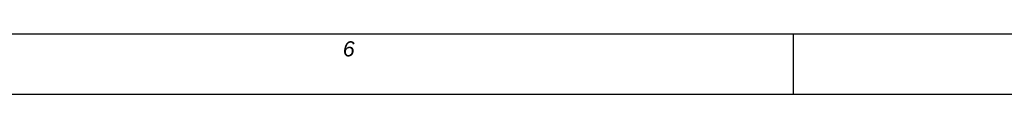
# Model space of a CAD drawing. Header units: millimetres. Extents: x 0 to 1189, y 0 to 841.
# Tile 5 of 68: x 492 to 622, y 0 to 8. Entities that reach past the tile are written whole.
import ezdxf

# ---------------------------------------------------------------- set-up
doc = ezdxf.new("R2010")
doc.units = ezdxf.units.MM
doc.header["$LTSCALE"] = 65.395
doc.layers.get('0').update_dxf_attribs({"linetype": 'CONTINUOUS'})
doc.layers.add('7_ALL_NOTE', color=7, linetype='CONTINUOUS')
doc.styles.add('TEXTSTYLE_3', font='ariali.ttf')

msp = doc.modelspace()

# ---------------------------------------------------------------- linework, layer by layer
at = {"color": 2, "linetype": 'Continuous'}
for p, q in [((8, 8), (1181, 8)), ((594.5, 8), (594.5, 0)), ((8, 0), (1181, 0))]:
    msp.add_line(p, q, dxfattribs=at)
at = {"color": 7, "linetype": 'Continuous'}
for p, q in [((8, 8), (1181, 8)), ((0, 0), (1189, 0))]:
    msp.add_line(p, q, dxfattribs=at)

# ---------------------------------------------------------------- texts
at = {"layer": '7_ALL_NOTE', "color": 1, "linetype": 'Continuous', "insert": (535.85, 7), "char_height": 2, "width": 1.59108, "attachment_point": 2, "line_spacing_factor": 0.9, "style": 'TEXTSTYLE_3'}
msp.add_mtext('6', dxfattribs=at)

doc.saveas('drawing.dxf')
